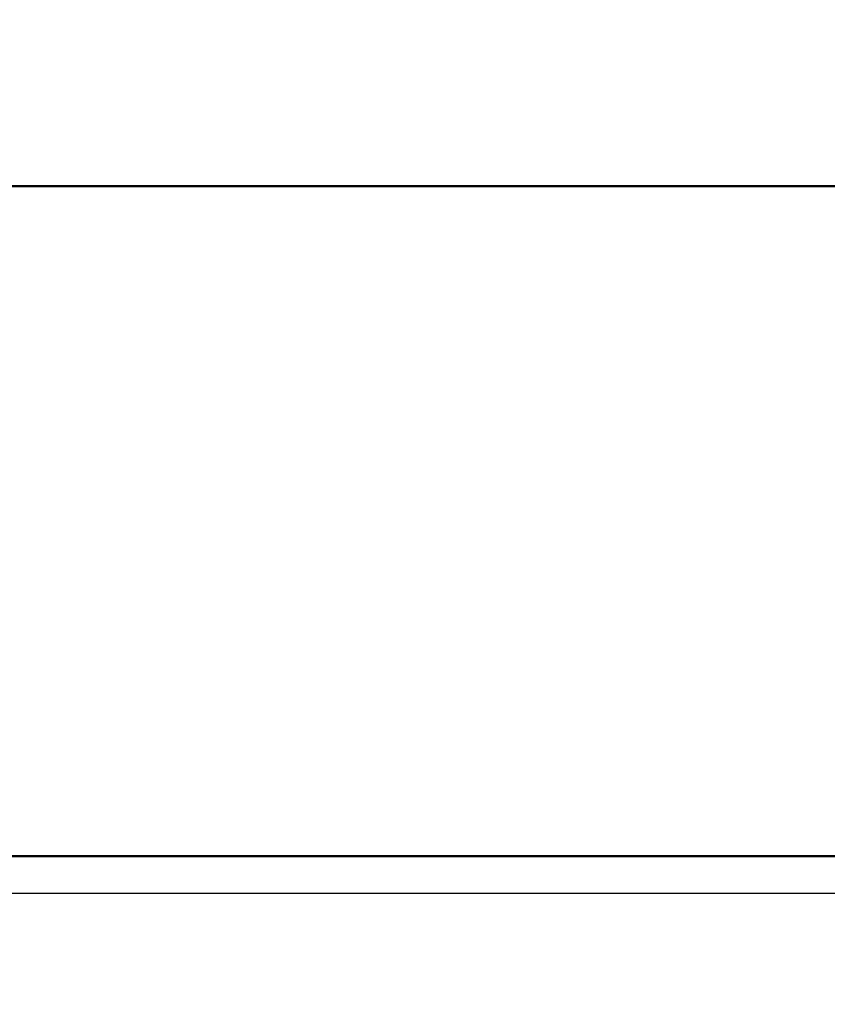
# Model space of a CAD drawing. Header units: inches. Extents: x 0 to 93.5, y 0 to 66.1.
# Tile 216 of 225: x 62.038 to 62.679, y 33.291 to 34.072. Entities that reach past the tile are written whole.
import ezdxf

# ---------------------------------------------------------------- set-up
doc = ezdxf.new("R2010")
doc.units = ezdxf.units.IN
doc.header["$LTSCALE"] = 4
doc.header["$MEASUREMENT"] = 0
for name, color, linetype, lineweight in [('Centerline (ANSI)', 7, 'Continuous', 25), ('Dimension (ANSI)', 7, 'Continuous', 25), ('Visible (ANSI)', 7, 'Continuous', 50)]:
    doc.layers.add(name, color=color, linetype=linetype, lineweight=lineweight)
doc.styles.add('Note Text (ANSI)', font='arial.ttf')
doc.dimstyles.new('Default (ANSI)', dxfattribs={"dimscale": 4, "dimtxt": 0.24, "dimasz": 0.098425, "dimexe": 0.125, "dimexo": 0.0625, "dimgap": 0.031496, "dimtad": 0, "dimtih": 1, "dimtoh": 1, "dimrnd": 1e-08, "dimzin": 4, "dimdsep": 46, "dimtxsty": 'Note Text (ANSI)', "dimcen": 0.09, "dimdle": 0.393701, "dimclrd": 256, "dimclre": 256, "dimclrt": 256, "dimadec": 0, "dimazin": 1, "dimtfac": 0.5, "dimtofl": 0, "dimtmove": 0, "dimatfit": 3, "dimfxl": 1, "dimtolj": 1, "dimtzin": 4, "dimlwd": -1, "dimlwe": -1, "dimarcsym": 0})

# ---------------------------------------------------------------- blocks, each defined once
blk = doc.blocks.new('*D9')
at = {"layer": 'Defpoints', "color": 0, "transparency": 16777216}
for p in [(62.61709, 44.20557), (53.48323, 30.22919), (62.61709, 30.22919)]:
    blk.add_point(p, dxfattribs=at)
at = {"layer": 'Dimension (ANSI)', "transparency": 16777216}
for p, q in [((62.36709, 44.20557), (52.98323, 44.20557)), ((53.48323, 43.81187), (53.48323, 30.62289)), ((62.36709, 30.22919), (52.98323, 30.22919))]:
    blk.add_line(p, q, dxfattribs=at)
for points in [[(53.41762, 43.81187), (53.54885, 43.81187), (53.48323, 44.20557)], [(53.41762, 30.62289), (53.54885, 30.62289), (53.48323, 30.22919)]]:
    blk.add_solid(points, dxfattribs=at)
at = {"layer": 'Dimension (ANSI)', "transparency": 16777216, "insert": (52.37629, 35.40576), "char_height": 0.96, "attachment_point": 1, "rotation": 90, "style": 'Note Text (ANSI)'}
blk.add_mtext('\\A1;\\fArial|b0|i0;\\H0.9600;13.98"', dxfattribs=at)

msp = doc.modelspace()

# ---------------------------------------------------------------- linework, layer by layer
at = {"layer": 'Centerline (ANSI)', "linetype": 'Continuous'}
msp.add_line((59.74697, 33.3788), (74.97293, 33.3788), dxfattribs=at)
at = {"layer": 'Visible (ANSI)'}
for p, q in [((60.84544, 33.93982), (63.32575, 33.93982)), ((63.32575, 33.40833), (60.84544, 33.40833))]:
    msp.add_line(p, q, dxfattribs=at)

# ---------------------------------------------------------------- dimensions: what is measured, and where the dimension line sits
at = {"layer": 'Dimension (ANSI)'}
dim = msp.add_linear_dim(base=(53.48323, 30.22919), p1=(62.61709, 44.20557), p2=(62.61709, 30.22919), angle=90, text='\\fArial|b0|i0;\\H0.9600;<>"', dimstyle='Default (ANSI)', override={"dimgap": 0.031496, "dimtad": 1, "dimtih": 0, "dimtoh": 0, "dimdec": 2, "dimtol": 0, "dimlim": 0, "dimtp": 0, "dimtm": 0, "dimtdec": 2, "dimatfit": 1}, dxfattribs=at)
dim.commit()
dim.dimension.update_dxf_attribs({"geometry": '*D9', "text_midpoint": (53.48323, 37.21738), "dimtype": 160})

doc.saveas('drawing.dxf')
